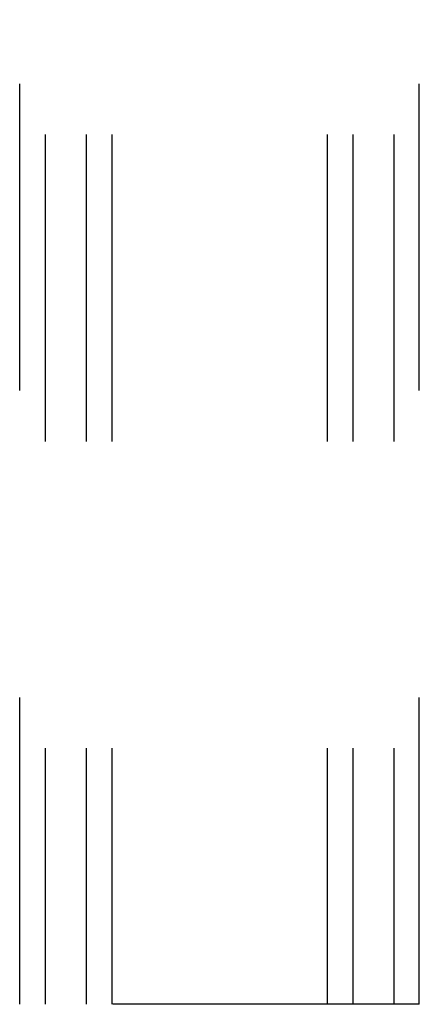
# Model space of a CAD drawing. Header units: inches. Extents: x 0 to 227, y 0 to 147.
# Tile 47 of 247: x 74.91 to 76.54, y 12.54 to 16.54. Entities that reach past the tile are written whole.
import ezdxf

# ---------------------------------------------------------------- set-up
doc = ezdxf.new("R2010")
doc.units = ezdxf.units.IN
doc.header["$LTSCALE"] = 12.466667
doc.header["$MEASUREMENT"] = 0
doc.linetypes.add('HIDDEN', pattern=[0.2, 0.1, -0.1])
doc.layers.add('DEFAULT_2', color=8, linetype='HIDDEN')

msp = doc.modelspace()

# ---------------------------------------------------------------- linework, layer by layer
at = {"layer": 'DEFAULT_2', "color": 8, "linetype": 'HIDDEN'}
for p, q in [((74.9103, 12.5357), (74.9103, 28.5357)), ((75.0143, 28.5357), (75.0143, 12.5357)), ((75.1813, 28.5357), (75.1813, 12.5357)), ((75.2853, 28.5357), (75.2853, 12.5357)), ((76.1603, 28.5357), (76.1603, 12.5357)), ((76.2643, 28.5357), (76.2643, 12.5357)), ((76.4313, 28.5357), (76.4313, 12.5357)), ((76.5353, 12.5357), (76.5353, 28.5357)), ((76.5353, 12.5357), (74.9103, 12.5357))]:
    msp.add_line(p, q, dxfattribs=at)

doc.saveas('drawing.dxf')
